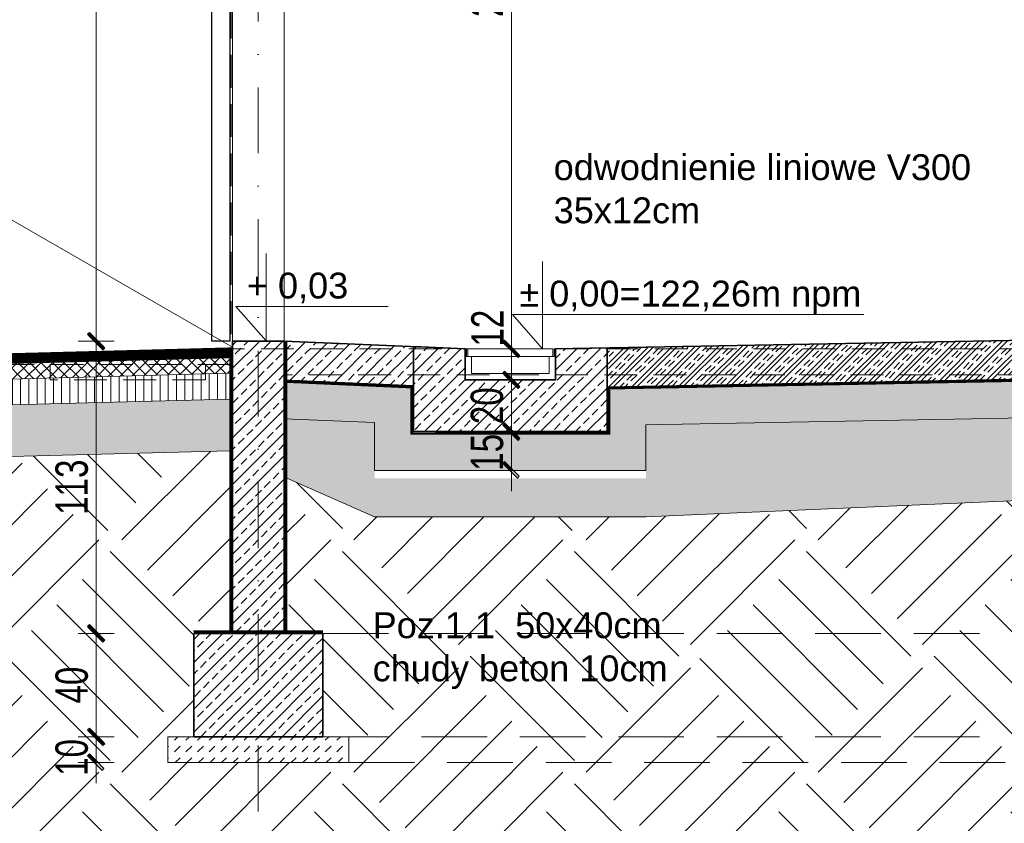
# Model space of a CAD drawing. Header units: millimetres. Extents: x 14041 to 23361, y -6349 to 12956.
# Tile 40 of 106: x 19849 to 20230, y 6043 to 6354. Entities that reach past the tile are written whole.
import ezdxf

# ---------------------------------------------------------------- set-up
doc = ezdxf.new("R2010")
doc.units = ezdxf.units.MM
for name, pattern in [('DASHDOTX2', [50.8, 25.4, -12.7, 0, -12.7]), ('DASHED', [19.049999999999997, 12.7, -6.349999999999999]), ('KRESKOWA', [19.049999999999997, 12.7, -6.349999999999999])]:
    doc.linetypes.add(name, pattern=pattern)
for name, color, linetype, lineweight in [('A- osie', 2, 'DASHDOTX2', 5), ('A- teren', 7, 'Continuous', 35), ('A-izolacje', 7, 'KRESKOWA', 30), ('A-odnośnik', 2, 'Continuous', 9), ('A-odwodnienie liniowe', 5, 'Continuous', 15), ('A-opisy', 7, 'Continuous', 18), ('A-przerywana', 4, 'KRESKOWA', 5), ('A-rzędne projektowane', 7, 'Continuous', 20), ('A-stolarka', 5, 'Continuous', 15), ('A-teren', 7, 'Continuous', 30), ('A-wyburzenia', 92, 'DASHED', 5), ('A-WYMIARY', 7, 'Continuous', 9), ('A-wypełnienie', 252, 'Continuous', 9), ('A-ściany projektowane', 5, 'Continuous', 35)]:
    doc.layers.add(name, color=color, linetype=linetype, lineweight=lineweight)
doc.styles.add('OP.3', font='arial.ttf', dxfattribs={"height": 16})
doc.styles.add('WYMIARY', font='swisscl.ttf')
doc.dimstyles.new('G 50', dxfattribs={"dimtxt": 12.5, "dimasz": 1, "dimexe": 1.25, "dimexo": 0.625, "dimgap": 3, "dimtad": 1, "dimdec": 1, "dimrnd": 0.5, "dimzin": 9, "dimtxsty": 'WYMIARY', "dimblk": 'W', "dimcen": 2, "dimse1": 1, "dimse2": 1, "dimclrd": 256, "dimclrt": 7, "dimadec": 0, "dimazin": 0, "dimtm": 1e-09, "dimtfac": 1, "dimtdec": 1, "dimtmove": 0, "dimatfit": 0, "dimldrblk": 'W', "dimfxl": 0, "dimlwd": 9, "dimarcsym": 0})
pattern_1 = [(45, (215.0080633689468, 0), (-4.490128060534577, 4.490128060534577), []), (45, (219.4981933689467, 0), (-4.490128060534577, 4.490128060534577), [3.175000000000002, -1.587500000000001])]
pattern_2 = [(45, (215.0080633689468, 0), (-4.490128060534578, 4.490128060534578), []), (45, (219.4981933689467, 0), (-4.490128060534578, 4.490128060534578), [3.175000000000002, -1.587500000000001])]

# ---------------------------------------------------------------- blocks, each defined once
blk = doc.blocks.new('W')
at = {"layer": 'A-WYMIARY'}
h = blk.add_hatch(color=256, dxfattribs=at)
h.paths.add_polyline_path([(0, 0.7642135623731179), (0, 0), (0.6499999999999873, 0), (2.978427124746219, 2.328427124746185), (2.271320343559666, 3.035533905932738)])
h.paths.add_polyline_path([(-0.557106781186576, 0.2071067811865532), (-0.7642135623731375, 0), (0, 0), (0, 0.764213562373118)])
h.paths.add_polyline_path([(0, -0.6499999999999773), (0.1499999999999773, -0.5), (0.6499999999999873, 0), (0, 0)])
h.paths.add_polyline_path([(0, 0), (-0.7642135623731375, 0), (-3.385533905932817, -2.621320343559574), (-2.678427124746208, -3.328427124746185), (0, -0.6499999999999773)])
blk.add_hatch(color=256, dxfattribs=at).paths.add_polyline_path([(-0.7642135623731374, 0), (-3.385533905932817, -2.621320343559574), (-2.678427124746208, -3.328427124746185), (0, -0.6499999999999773), (0, 0)])
for p, q in [((0, -7), (0, 7)), ((-8, 0), (8, 0)), ((-0.557106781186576, 0.2071067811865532), (-3.385533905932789, -2.621320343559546)), ((-0.557106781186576, 0.2071067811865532), (2.271320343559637, 3.035533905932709)), ((0.1499999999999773, -0.5), (2.97842712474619, 2.328427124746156)), ((2.271320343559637, 3.035533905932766), (2.97842712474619, 2.328427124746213)), ((-3.385533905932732, -2.62132034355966), (-2.678427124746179, -3.328427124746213)), ((0.1499999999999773, -0.5), (-2.678427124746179, -3.328427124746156))]:
    blk.add_line(p, q, dxfattribs=at)
blk = doc.blocks.new('*D1314')
at = {"layer": 'A-WYMIARY', "lineweight": 9, "ltscale": 2}
blk.add_line((19878.43741330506, 6503.378859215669), (19878.43741330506, 6230.378859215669), dxfattribs=at)
at = {"layer": 'Defpoints', "color": 0}
for p in [(19909.15926914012, 6504.378859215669), (19878.43741330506, 6229.378859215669), (19931.19559989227, 6229.378859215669)]:
    blk.add_point(p, dxfattribs=at)
at = {"layer": 'A-WYMIARY', "linetype": 'ByBlock', "lineweight": 9}
for p, rotation in [((19878.43741330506, 6504.378859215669), 90), ((19878.43741330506, 6229.378859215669), 270)]:
    blk.add_blockref('W', p, dxfattribs=dict(at, rotation=rotation))
at = {"layer": 'A-WYMIARY', "color": 7, "ltscale": 2, "insert": (19869.03587333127, 6366.878859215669), "char_height": 12.5, "attachment_point": 5, "rotation": 90, "style": 'WYMIARY'}
blk.add_mtext('275', dxfattribs=at)
blk = doc.blocks.new('*D1378')
at = {"layer": 'A-WYMIARY', "lineweight": 9, "ltscale": 2}
blk.add_line((20039.11047520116, 6213.378859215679), (20039.11047520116, 6195.378859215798), dxfattribs=at)
at = {"layer": 'Defpoints', "color": 0}
for p in [(20034.84710784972, 6214.378859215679), (20034.8471078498, 6194.378859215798), (20039.11047520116, 6194.378859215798)]:
    blk.add_point(p, dxfattribs=at)
at = {"layer": 'A-WYMIARY', "linetype": 'ByBlock', "lineweight": 9}
for p, rotation in [((20039.11047520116, 6214.378859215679), 90), ((20039.11047520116, 6194.378859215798), 270)]:
    blk.add_blockref('W', p, dxfattribs=dict(at, rotation=rotation))
at = {"layer": 'A-WYMIARY', "color": 7, "ltscale": 2, "insert": (20029.70893522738, 6204.378859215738), "char_height": 12.5, "attachment_point": 5, "rotation": 90, "style": 'WYMIARY'}
blk.add_mtext('20', dxfattribs=at)
blk = doc.blocks.new('*D1379')
at = {"layer": 'A-WYMIARY', "lineweight": 9, "ltscale": 2}
blk.add_line((20039.11047520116, 6215.378859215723), (20039.11047520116, 6225.378859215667), dxfattribs=at)
at = {"layer": 'Defpoints', "color": 0}
for p in [(20021.19559989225, 6226.378859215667), (20039.11047520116, 6226.378859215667), (20021.19559989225, 6214.378859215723)]:
    blk.add_point(p, dxfattribs=at)
at = {"layer": 'A-WYMIARY', "linetype": 'ByBlock', "lineweight": 9}
for p, rotation in [((20039.11047520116, 6226.378859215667), 90), ((20039.11047520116, 6214.378859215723), 270)]:
    blk.add_blockref('W', p, dxfattribs=dict(at, rotation=rotation))
at = {"layer": 'A-WYMIARY', "color": 7, "ltscale": 2, "insert": (20029.83590115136, 6234.378859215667), "char_height": 12.5, "attachment_point": 5, "rotation": 90, "style": 'WYMIARY'}
blk.add_mtext('12', dxfattribs=at)
blk = doc.blocks.new('*D1380')
at = {"layer": 'A-WYMIARY', "lineweight": 9, "ltscale": 2}
blk.add_line((20039.11047520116, 6193.378859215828), (20039.11047520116, 6180.378859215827), dxfattribs=at)
at = {"layer": 'Defpoints', "color": 0}
for p in [(20042.30911382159, 6194.378859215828), (20039.11047520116, 6179.378859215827), (20042.30911382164, 6179.378859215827)]:
    blk.add_point(p, dxfattribs=at)
at = {"layer": 'A-WYMIARY', "linetype": 'ByBlock', "lineweight": 9}
for p, rotation in [((20039.11047520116, 6194.378859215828), 90), ((20039.11047520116, 6179.378859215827), 270)]:
    blk.add_blockref('W', p, dxfattribs=dict(at, rotation=rotation))
at = {"layer": 'A-WYMIARY', "color": 7, "ltscale": 2, "insert": (20029.73350927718, 6186.378859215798), "char_height": 12.5, "attachment_point": 5, "rotation": 90, "style": 'WYMIARY'}
blk.add_mtext('15', dxfattribs=at)
blk = doc.blocks.new('*D1413')
at = {"layer": 'A-WYMIARY', "lineweight": 9, "ltscale": 2}
blk.add_line((19942.19559989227, 6017.463705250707), (20440.19559989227, 6017.463705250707), dxfattribs=at)
at = {"layer": 'Defpoints', "color": 0}
for p in [(19941.19559989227, 6163.442320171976), (20441.19559989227, 6113.442320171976), (20441.19559989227, 6017.463705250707)]:
    blk.add_point(p, dxfattribs=at)
at = {"layer": 'A-WYMIARY', "linetype": 'ByBlock', "lineweight": 9, "rotation": 180}
blk.add_blockref('W', (19941.19559989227, 6017.463705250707), dxfattribs=at)
at = {"layer": 'A-WYMIARY', "linetype": 'ByBlock', "lineweight": 9}
blk.add_blockref('W', (20441.19559989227, 6017.463705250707), dxfattribs=at)
at = {"layer": 'A-WYMIARY', "color": 7, "ltscale": 2, "insert": (20191.19559989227, 6026.865245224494), "char_height": 12.5, "attachment_point": 5, "style": 'WYMIARY'}
blk.add_mtext('500', dxfattribs=at)
blk = doc.blocks.new('*D1414')
at = {"layer": 'A-WYMIARY', "lineweight": 9, "ltscale": 2}
blk.add_line((19917.19559989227, 6017.463705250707), (19940.19559989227, 6017.463705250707), dxfattribs=at)
at = {"layer": 'Defpoints', "color": 0}
for p in [(19916.19559989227, 6156.203259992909), (19941.19559989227, 6156.203259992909), (19941.19559989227, 6017.463705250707)]:
    blk.add_point(p, dxfattribs=at)
at = {"layer": 'A-WYMIARY', "linetype": 'ByBlock', "lineweight": 9, "rotation": 180}
blk.add_blockref('W', (19916.19559989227, 6017.463705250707), dxfattribs=at)
at = {"layer": 'A-WYMIARY', "linetype": 'ByBlock', "lineweight": 9}
blk.add_blockref('W', (19941.19559989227, 6017.463705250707), dxfattribs=at)
at = {"layer": 'A-WYMIARY', "color": 7, "ltscale": 2, "insert": (19928.69559989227, 6026.865245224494), "char_height": 12.5, "attachment_point": 5, "style": 'WYMIARY'}
blk.add_mtext('25', dxfattribs=at)
blk = doc.blocks.new('*D1416')
at = {"layer": 'A-WYMIARY', "lineweight": 9, "ltscale": 2}
blk.add_line((19917.19559989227, 5985.252982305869), (19965.19559989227, 5985.252982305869), dxfattribs=at)
at = {"layer": 'Defpoints', "color": 0}
for p in [(19916.19559989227, 6156.203259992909), (19966.19559989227, 6156.203259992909), (19966.19559989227, 5985.252982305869)]:
    blk.add_point(p, dxfattribs=at)
at = {"layer": 'A-WYMIARY', "linetype": 'ByBlock', "lineweight": 9, "rotation": 180}
blk.add_blockref('W', (19916.19559989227, 5985.252982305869), dxfattribs=at)
at = {"layer": 'A-WYMIARY', "linetype": 'ByBlock', "lineweight": 9}
blk.add_blockref('W', (19966.19559989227, 5985.252982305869), dxfattribs=at)
at = {"layer": 'A-WYMIARY', "color": 7, "ltscale": 2, "insert": (19941.19559989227, 5994.654522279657), "char_height": 12.5, "attachment_point": 5, "style": 'WYMIARY'}
blk.add_mtext('50', dxfattribs=at)
blk = doc.blocks.new('*D1417')
at = {"layer": 'A-WYMIARY', "lineweight": 9, "ltscale": 2}
blk.add_line((19967.19559989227, 5985.252982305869), (20415.19559989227, 5985.252982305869), dxfattribs=at)
at = {"layer": 'Defpoints', "color": 0}
for p in [(19966.19559989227, 6196.203259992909), (20416.19559989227, 6196.203259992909), (20416.19559989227, 5985.252982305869)]:
    blk.add_point(p, dxfattribs=at)
at = {"layer": 'A-WYMIARY', "linetype": 'ByBlock', "lineweight": 9, "rotation": 180}
blk.add_blockref('W', (19966.19559989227, 5985.252982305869), dxfattribs=at)
at = {"layer": 'A-WYMIARY', "linetype": 'ByBlock', "lineweight": 9}
blk.add_blockref('W', (20416.19559989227, 5985.252982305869), dxfattribs=at)
at = {"layer": 'A-WYMIARY', "color": 7, "ltscale": 2, "insert": (20191.19559989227, 5994.654522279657), "char_height": 12.5, "attachment_point": 5, "style": 'WYMIARY'}
blk.add_mtext('450', dxfattribs=at)
blk = doc.blocks.new('*D1426')
at = {"layer": 'A-WYMIARY', "lineweight": 9, "ltscale": 2}
blk.add_line((19878.43741330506, 6228.378859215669), (19878.43741330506, 6117.378859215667), dxfattribs=at)
at = {"layer": 'Defpoints', "color": 0}
for p in [(19943.81692023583, 6229.378859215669), (19878.43741330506, 6116.378859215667), (19943.81692023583, 6116.378859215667)]:
    blk.add_point(p, dxfattribs=at)
at = {"layer": 'A-WYMIARY', "linetype": 'ByBlock', "lineweight": 9}
for p, rotation in [((19878.43741330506, 6229.378859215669), 90), ((19878.43741330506, 6116.378859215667), 270)]:
    blk.add_blockref('W', p, dxfattribs=dict(at, rotation=rotation))
at = {"layer": 'A-WYMIARY', "color": 7, "ltscale": 2, "insert": (19869.03587333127, 6172.878859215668), "char_height": 12.5, "attachment_point": 5, "rotation": 90, "style": 'WYMIARY'}
blk.add_mtext('113', dxfattribs=at)
blk = doc.blocks.new('*D1427')
at = {"layer": 'A-WYMIARY', "lineweight": 9, "ltscale": 2}
blk.add_line((19878.43741330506, 6115.378859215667), (19878.43741330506, 6077.378859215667), dxfattribs=at)
at = {"layer": 'Defpoints', "color": 0}
for p in [(19916.19559989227, 6116.378859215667), (19878.43741330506, 6076.378859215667), (19911.19559989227, 6076.378859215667)]:
    blk.add_point(p, dxfattribs=at)
at = {"layer": 'A-WYMIARY', "linetype": 'ByBlock', "lineweight": 9}
for p, rotation in [((19878.43741330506, 6116.378859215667), 90), ((19878.43741330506, 6076.378859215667), 270)]:
    blk.add_blockref('W', p, dxfattribs=dict(at, rotation=rotation))
at = {"layer": 'A-WYMIARY', "color": 7, "ltscale": 2, "insert": (19869.03587333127, 6096.378859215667), "char_height": 12.5, "attachment_point": 5, "rotation": 90, "style": 'WYMIARY'}
blk.add_mtext('40', dxfattribs=at)
blk = doc.blocks.new('*D1428')
at = {"layer": 'A-WYMIARY', "lineweight": 9, "ltscale": 2}
blk.add_line((19878.43741330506, 6075.378859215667), (19878.43741330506, 6067.378859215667), dxfattribs=at)
at = {"layer": 'Defpoints', "color": 0}
for p in [(19911.19559989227, 6076.378859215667), (19878.43741330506, 6066.378859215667), (19906.19559989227, 6066.378859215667)]:
    blk.add_point(p, dxfattribs=at)
at = {"layer": 'A-WYMIARY', "linetype": 'ByBlock', "lineweight": 9}
for p, rotation in [((19878.43741330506, 6076.378859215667), 90), ((19878.43741330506, 6066.378859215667), 270)]:
    blk.add_blockref('W', p, dxfattribs=dict(at, rotation=rotation))
at = {"layer": 'A-WYMIARY', "color": 7, "ltscale": 2, "insert": (19869.03587333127, 6068.378859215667), "char_height": 12.5, "attachment_point": 5, "rotation": 90, "style": 'WYMIARY'}
blk.add_mtext('10', dxfattribs=at)
blk = doc.blocks.new('*D1599')
at = {"layer": 'A-WYMIARY', "lineweight": 9, "ltscale": 2}
blk.add_line((20039.11047520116, 6227.378859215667), (20039.11047520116, 6503.378859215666), dxfattribs=at)
at = {"layer": 'Defpoints', "color": 0}
for p in [(20039.11047520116, 6504.378859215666), (20086.38666255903, 6504.378859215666), (20046.11047520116, 6226.378859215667)]:
    blk.add_point(p, dxfattribs=at)
at = {"layer": 'A-WYMIARY', "linetype": 'ByBlock', "lineweight": 9}
for p, rotation in [((20039.11047520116, 6504.378859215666), 90), ((20039.11047520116, 6226.378859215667), 270)]:
    blk.add_blockref('W', p, dxfattribs=dict(at, rotation=rotation))
at = {"layer": 'A-WYMIARY', "color": 7, "ltscale": 2, "insert": (20029.70893522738, 6365.378859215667), "char_height": 12.5, "attachment_point": 5, "rotation": 90, "style": 'WYMIARY'}
blk.add_mtext('278', dxfattribs=at)

msp = doc.modelspace()

# ---------------------------------------------------------------- hatches: boundary and pattern name
at = {"layer": 'A- teren', "lineweight": 9, "ltscale": 2, "transparency": 33554687}
h = msp.add_hatch(dxfattribs=at)
h.set_pattern_fill('ANSI37', color=8)
h.set_pattern_definition([(45, (215.0080633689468, 0), (-2.245064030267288, 2.245064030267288), []), (135, (215.0080633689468, 0), (-2.245064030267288, -2.245064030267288), [])])
h.paths.add_polyline_path([(19930.19559989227, 6216.955319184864), (19930.19559989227, 6222.957398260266), (19832.25526145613, 6220.378859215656), (19680.81461835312, 6216.391782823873), (19680.81461835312, 6210.389703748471)])
at = {"layer": 'A- teren', "lineweight": 13, "ltscale": 2, "transparency": 33554687}
h = msp.add_hatch(dxfattribs=at)
h.set_pattern_fill('ANSI31', color=8, scale=1.000000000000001, angle=45)
h.set_pattern_definition([(90, (215.0080633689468, 0), (-3.175, 1.944126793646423e-16), [])])
h.paths.add_polyline_path([(19680.81461835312, 6210.389703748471), (19680.81461835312, 6200.386238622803), (19930.19559989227, 6206.951854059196), (19930.19559989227, 6216.955319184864), (19920.69559989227, 6216.705206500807), (19860.69559989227, 6215.125547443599)])
at = {"layer": 'A- teren', "ltscale": 2, "transparency": 33554687}
h = msp.add_hatch(dxfattribs=at)
h.set_pattern_fill('DOTS', color=8, scale=1.000000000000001, angle=181.9999999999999)
h.set_pattern_definition([(181.9999999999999, (215.0080633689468, 0), (-0.737863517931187, -1.614234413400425), [0, -1.587500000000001])])
h.paths.add_polyline_path([(19680.81461835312, 6200.386238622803), (19680.81461835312, 6180.379308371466), (19930.19559989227, 6186.944923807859), (19930.19559989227, 6206.951854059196)])
at = {"layer": 'A-WYMIARY', "ltscale": 2, "transparency": 33554687}
h = msp.add_hatch(dxfattribs=at)
h.set_pattern_fill('AR-SAND', color=256, scale=0.2000000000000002, angle=45)
h.set_pattern_definition([(82.50000000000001, (215.0080633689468, 0), (-7.147626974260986, 6.695069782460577), [0, -7.721599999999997, 0, -8.635999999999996, 0, -8.254999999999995]), (52.5, (215.0080633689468, 0), (-3.780218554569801, 16.49465702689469), [0, -4.1656, 0, -6.959600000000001, 0, -2.667]), (12.5, (210.5897773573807, -4.418286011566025), (11.16599651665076, 11.20664623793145), [0, -2.539999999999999, 0, -9.143999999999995, 0, -11.938]), (2.499999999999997, (210.5897773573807, -4.418286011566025), (7.645622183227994, 13.95101563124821), [0, -1.27, 0, -5.994400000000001, 0, -6.858000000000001])])
h.paths.add_polyline_path([(19952.19559989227, 6176.378859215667), (19986.19559989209, 6161.378859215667), (20091.19559989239, 6161.378859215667), (20430.19559989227, 6176.378859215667), (20430.21426330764, 6203.361284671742), (20091.19559989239, 6197.032192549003), (20091.19559989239, 6176.37885921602), (19986.19559989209, 6176.378859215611), (19986.19559989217, 6197.878859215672), (19952.15278205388, 6199.337837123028)])
at = {"layer": 'A-wypełnienie', "transparency": 33554687}
h = msp.add_hatch(dxfattribs=at)
h.set_pattern_fill('EARTH2', color=256, scale=5.000000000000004, angle=45)
h.set_pattern_definition([(225, (-1983.132516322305, 86.21045876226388), (-3.552713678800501e-14, -179.6051224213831), [57.15000000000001, -69.85000000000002]), (225, (-1942.721363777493, 45.79930621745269), (-3.552713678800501e-14, -179.6051224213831), [57.15000000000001, -69.85000000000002]), (225, (-1952.599645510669, 55.67758795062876), (-3.552713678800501e-14, -179.6051224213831), [58.42000000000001, -68.58000000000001]), (225, (-1962.477927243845, 65.55586968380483), (-3.552713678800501e-14, -179.6051224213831), [58.42000000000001, -68.58000000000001]), (225, (-1972.356208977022, 75.4341514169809), (-3.552713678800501e-14, -179.6051224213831), [58.42000000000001, -68.58000000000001]), (225, (-1972.356208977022, 165.2367126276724), (-3.552713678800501e-14, -179.6051224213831), [57.15000000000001, -69.85000000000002]), (225, (-1962.477927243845, 155.3584308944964), (-3.552713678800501e-14, -179.6051224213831), [57.15000000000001, -69.85000000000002]), (225, (-1952.59964551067, 145.4801491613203), (-3.552713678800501e-14, -179.6051224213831), [57.15000000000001, -69.85000000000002]), (225, (-1942.721363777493, 135.6018674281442), (-3.552713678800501e-14, -179.6051224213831), [57.15000000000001, -69.85000000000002]), (225, (-1983.132516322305, 176.0130199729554), (-3.552713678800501e-14, -179.6051224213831), [57.15000000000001, -69.85000000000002]), (315, (-2069.342975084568, 89.80256121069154), (179.6051224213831, -5.329070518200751e-14), [57.15, -69.85000000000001]), (315, (-2028.03379692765, 131.1117393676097), (179.6051224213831, -5.329070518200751e-14), [57.15, -69.85000000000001]), (315, (-2038.810104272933, 120.3354320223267), (179.6051224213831, -5.329070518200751e-14), [57.15, -69.85000000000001]), (315, (-2048.688386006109, 110.4571502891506), (179.6051224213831, -5.329070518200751e-14), [57.15, -69.85000000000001]), (315, (-2058.566667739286, 100.5788685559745), (179.6051224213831, -5.329070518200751e-14), [57.15, -69.85000000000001]), (315, (-1968.764106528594, 100.5788685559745), (179.6051224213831, -5.329070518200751e-14), [58.41999999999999, -68.58]), (315, (-1958.885824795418, 110.4571502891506), (179.6051224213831, -5.329070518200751e-14), [58.41999999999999, -68.58]), (315, (-1949.007543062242, 120.3354320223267), (179.6051224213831, -5.329070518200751e-14), [58.41999999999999, -68.58]), (315, (-1938.231235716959, 131.1117393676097), (179.6051224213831, -5.329070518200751e-14), [57.15, -69.85000000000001]), (315, (-1978.64238826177, 90.70058682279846), (179.6051224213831, -5.329070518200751e-14), [57.15, -69.85000000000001])])
h.paths.add_polyline_path([(19930.19559989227, 6116.378859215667), (19930.19559989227, 6186.944923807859), (19680.2710963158, 6180.364998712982), (19680.2710963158, 6145.141730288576), (19680.2710963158, 5972.035972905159), (20608.70894181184, 5972.035972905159), (20608.70894181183, 6469.393080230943), (20516.19559989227, 6475.378859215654), (20453.24070911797, 6475.378859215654), (20452.19559989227, 6116.378859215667), (20466.19559989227, 6116.378859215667), (20466.19559989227, 6066.378859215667), (20416.19559989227, 6066.378859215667), (20416.19559989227, 6116.378859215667), (20431.19559989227, 6116.378859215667), (20430.69559989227, 6176.356800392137), (20091.19559989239, 6161.378859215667), (19986.19559989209, 6161.378859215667), (19951.69559989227, 6176.599447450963), (19951.19559989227, 6116.378859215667), (19966.19559989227, 6116.378859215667), (19966.19559989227, 6076.378859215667), (19976.19559989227, 6076.378859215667), (19976.19559989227, 6066.378859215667), (19906.19559989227, 6066.378859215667), (19906.19559989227, 6076.378859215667), (19916.19559989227, 6076.378859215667), (19916.19559989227, 6116.378859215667)])
at = {"layer": 'A-wypełnienie', "ltscale": 2, "transparency": 33554687}
h = msp.add_hatch(dxfattribs=at)
h.set_pattern_fill('ANSI33', color=253)
h.set_pattern_definition([(45, (340.0080633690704, -2.626666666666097), (-4.490128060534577, 4.490128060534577), []), (45, (344.4981933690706, -2.626666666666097), (-4.490128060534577, 4.490128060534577), [3.175000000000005, -1.587500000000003])])
h.paths.add_polyline_path([(20076.19559989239, 6211.752192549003), (20431.19559989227, 6218.378859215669), (20431.19559989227, 6233.378859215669), (20077.19559989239, 6226.709335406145)])
h = msp.add_hatch(dxfattribs=at)
h.set_pattern_fill('ANSI33', color=253)
h.set_pattern_definition(pattern_1)
h.paths.add_polyline_path([(20076.19559989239, 6226.752192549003), (20076.19559989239, 6211.752192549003), (20430.19559989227, 6218.360192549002), (20430.19559989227, 6233.360192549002)], is_closed=False)
h = msp.add_hatch(dxfattribs=at)
h.set_pattern_fill('ANSI33', color=253)
h.set_pattern_definition(pattern_2)
h.paths.add_polyline_path([(19931.19559989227, 6226.458485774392), (19931.19559989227, 6225.473628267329), (19931.19559989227, 6224.488770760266), (19931.19559989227, 6223.488424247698), (19931.19559989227, 6116.378859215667), (19941.19559989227, 6116.378859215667), (19941.19559989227, 6229.378859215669), (19931.19559989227, 6229.378859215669), (19931.19559989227, 6226.985111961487)])
h.paths.add_polyline_path([(19951.19559989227, 6214.378859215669), (19951.19559989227, 6229.378859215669), (19941.19559989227, 6229.378859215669), (19941.19559989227, 6116.378859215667), (19951.19559989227, 6116.378859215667), (19951.19559989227, 6199.378859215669)])
h.paths.add_polyline_path([(19966.19559989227, 6116.378859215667), (19941.19559989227, 6116.378859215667), (19941.19559989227, 6076.378859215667), (19966.19559989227, 6076.378859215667)])
h.paths.add_polyline_path([(19941.19559989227, 6076.378859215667), (19941.19559989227, 6116.378859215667), (19916.19559989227, 6116.378859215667), (19916.19559989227, 6076.378859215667)])
h = msp.add_hatch(dxfattribs=at)
h.set_pattern_fill('ANSI33', color=253)
h.set_pattern_definition(pattern_1)
h.paths.add_polyline_path([(19952.19559989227, 6214.336002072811), (20001.19559989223, 6212.236002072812), (20001.19559989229, 6227.23600207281), (19952.19559989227, 6229.336002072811)])
h = msp.add_hatch(dxfattribs=at)
h.set_pattern_fill('ANSI33', color=253)
h.set_pattern_definition(pattern_2)
h.paths.add_polyline_path([(20021.19559989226, 6223.378859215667), (20021.19559989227, 6226.378859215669), (20001.19559989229, 6227.23600207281), (20001.19559989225, 6216.37885921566), (20021.19559989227, 6216.37885921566)])
h.paths.add_polyline_path([(20076.19559989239, 6211.752192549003), (20076.19559989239, 6216.378859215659), (20056.19559989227, 6216.37885921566), (20056.19559989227, 6214.378859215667), (20021.19559989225, 6214.378859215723), (20021.19559989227, 6216.37885921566), (20001.19559989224, 6216.37885921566), (20001.19559989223, 6212.236002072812), (20001.19559989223, 6211.735543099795), (20001.19559989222, 6211.235084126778), (20001.19559989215, 6194.378859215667), (20076.19559989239, 6194.37885921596), (20076.19559989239, 6210.752018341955), (20076.19559989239, 6211.252105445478)])
h.paths.add_polyline_path([(20056.19559989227, 6216.378859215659), (20076.19559989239, 6216.37885921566), (20076.19559989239, 6226.752192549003), (20056.19559989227, 6226.378859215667)])
h = msp.add_hatch(dxfattribs=at)
h.set_pattern_fill('DASH', color=253, scale=1.000000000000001, angle=45)
h.set_pattern_definition([(45, (215.0080633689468, -76.4537274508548), (0, 4.490128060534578), [3.175000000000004, -3.175000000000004])])
h.paths.add_polyline_path([(20430.69559989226, 6203.369525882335), (20430.17729130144, 6217.359676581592), (20076.16412966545, 6210.751430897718), (20076.19559989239, 6193.37885921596), (20000.69559989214, 6193.878859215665), (20001.19559989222, 6211.235084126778), (19952.19559989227, 6213.335084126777), (19952.19559989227, 6199.336002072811), (19986.19559989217, 6197.878859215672), (19986.19559989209, 6179.378859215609), (20091.19559989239, 6179.378859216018), (20091.19559989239, 6197.032192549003), (20430.19559989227, 6203.360192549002)], is_closed=False)
h = msp.add_hatch(dxfattribs=at)
h.set_pattern_fill('DASH', color=253, scale=1.000000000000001, angle=45)
h.set_pattern_definition([(45, (215.0080633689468, -76.45372745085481), (0, 4.490128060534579), [3.175000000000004, -3.175000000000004])])
h.paths.add_polyline_path([(19916.19559989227, 6076.378859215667), (19906.19559989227, 6076.378859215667), (19906.19559989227, 6066.378859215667), (19941.19559989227, 6066.378859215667), (19941.19559989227, 6076.378859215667)])
h.paths.add_polyline_path([(19941.19559989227, 6066.378859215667), (19966.19559989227, 6066.378859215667), (19976.19559989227, 6066.378859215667), (19976.19559989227, 6076.378859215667), (19966.19559989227, 6076.378859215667), (19941.19559989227, 6076.378859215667)])

# ---------------------------------------------------------------- linework, layer by layer
at = {"layer": 'A- osie'}
msp.add_line((19941.19559989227, 6785.547593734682), (19941.19559989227, 5964.042312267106), dxfattribs=at)
at = {"layer": 'A-izolacje', "linetype": 'Continuous', "lineweight": 15}
for p, q in [((19952.19559989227, 6116.378859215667), (19952.19559989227, 6229.336002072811)), ((19930.19559989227, 6116.378859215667), (19930.19559989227, 6226.958784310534)), ((19966.19559989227, 6117.356105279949), (19916.15859606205, 6117.356105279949))]:
    msp.add_line(p, q, dxfattribs=at)
at = {"layer": 'A-izolacje', "ltscale": 0.5, "const_width": 1}
for points in [[(19951.69559989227, 6116.378859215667), (19951.69559989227, 6229.357430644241)], [(19930.69559989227, 6116.378859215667), (19930.69559989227, 6226.97194813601)], [(20076.19559989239, 6211.252105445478), (20430.20493159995, 6217.860279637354)], [(19952.17419097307, 6213.836460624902), (20001.19559989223, 6211.735543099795)], [(20000.69559989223, 6212.25743064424), (20000.69559989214, 6193.878859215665), (20076.69559989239, 6193.878859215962), (20076.69559989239, 6211.761525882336)], [(19966.19559989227, 6116.878859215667), (19916.15859606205, 6116.878859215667)]]:
    msp.add_lwpolyline(points, dxfattribs=at)
at = {"layer": 'A-izolacje', "linetype": 'Continuous', "lineweight": 15}
for points in [[(20076.19559989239, 6210.752018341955), (20430.21426330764, 6217.360366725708)], [(19952.15278205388, 6213.336919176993), (20001.19559989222, 6211.235084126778)], [(20000.19559989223, 6212.278859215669), (20000.19559989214, 6193.378859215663), (20077.19559989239, 6193.378859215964), (20077.19559989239, 6211.77085921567)]]:
    msp.add_lwpolyline(points, dxfattribs=at)
at = {"layer": 'A-odnośnik', "ltscale": 2}
msp.add_line((19931.19559989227, 6226.985111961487), (19812.5693034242, 6295.372285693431), dxfattribs=at)
at = {"layer": 'A-odwodnienie liniowe'}
for p, q in [((20021.19559989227, 6226.378859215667), (20051.19559989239, 6226.378859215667)), ((20021.19559989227, 6223.378859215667), (20051.19559989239, 6223.378859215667))]:
    msp.add_line(p, q, dxfattribs=at)
at = {"layer": 'A-odwodnienie liniowe', "ltscale": 2}
for p, q in [((20021.69559989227, 6226.378859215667), (20021.69559989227, 6223.378859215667)), ((20055.69559989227, 6226.378859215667), (20055.69559989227, 6223.378859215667))]:
    msp.add_line(p, q, dxfattribs=at)
at = {"layer": 'A-odwodnienie liniowe', "lineweight": 20, "ltscale": 2}
msp.add_lwpolyline([(20021.19559989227, 6226.378859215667), (20021.19559989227, 6214.378859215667), (20056.19559989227, 6214.378859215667), (20056.19559989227, 6226.378859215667), (20055.69559989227, 6226.378859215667), (20055.69559989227, 6223.378859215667), (20053.69559989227, 6223.378859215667), (20053.69559989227, 6216.878859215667), (20023.69559989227, 6216.878859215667), (20023.69559989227, 6223.378859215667), (20021.69559989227, 6223.378859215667), (20021.69559989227, 6226.378859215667), (20021.19559989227, 6226.378859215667)], dxfattribs=at)
at = {"layer": 'A-odwodnienie liniowe', "ltscale": 2}
for points in [[(20022.19559989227, 6226.378859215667), (20055.19559989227, 6226.378859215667), (20055.19559989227, 6223.378859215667), (20022.19559989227, 6223.378859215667)], [(20023.69559989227, 6223.378859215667), (20023.69559989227, 6223.378859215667), (20023.69559989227, 6216.878859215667), (20053.69559989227, 6216.878859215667), (20053.69559989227, 6223.378859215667)]]:
    msp.add_lwpolyline(points, close=True, dxfattribs=at)
at = {"layer": 'A-przerywana', "lineweight": 15, "ltscale": 2}
for p, q in [((19966.19559989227, 6116.378859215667), (20416.19559989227, 6116.378859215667)), ((19966.19559989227, 6076.378859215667), (20416.19559989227, 6076.378859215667)), ((19976.19559989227, 6066.378859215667), (20406.19559989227, 6066.378859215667))]:
    msp.add_line(p, q, dxfattribs=at)
at = {"layer": 'A-rzędne projektowane'}
for points in [[(19944.1916393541, 6263.285408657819), (19944.1916393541, 6229.476392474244), (19932.52983643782, 6242.750494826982), (19991.44055803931, 6242.750494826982)], [(20051.19559989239, 6260.187875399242), (20051.19559989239, 6226.378859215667), (20039.53379697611, 6239.652961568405), (20175.50128405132, 6239.652961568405)]]:
    msp.add_lwpolyline(points, dxfattribs=at)
at = {"layer": 'A-stolarka', "lineweight": 30}
msp.add_lwpolyline([(19930.18068800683, 6509.362549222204), (19930.18068800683, 6229.362549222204), (19923.18068800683, 6229.362549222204), (19923.18068800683, 6509.362549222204)], close=True, dxfattribs=at)
at = {"layer": 'A-teren', "lineweight": 15}
for p, q in [((19930.19559989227, 6222.957398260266), (19680.37637044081, 6216.380244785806)), ((19930.19559989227, 6216.955319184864), (19680.53428162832, 6210.382323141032)), ((19930.19559989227, 6206.951854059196), (19680.79746694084, 6200.385787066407)), ((19930.19559989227, 6186.944923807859), (19680.81461835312, 6180.379308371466))]:
    msp.add_line(p, q, dxfattribs=at)
at = {"layer": 'A-teren', "const_width": 1}
for points in [[(19931.19559989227, 6226.458485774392), (19680.2710963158, 6219.852233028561)], [(19931.22191842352, 6225.474321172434), (19680.29741484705, 6218.868068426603)], [(19931.24823695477, 6224.490156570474), (19680.3237333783, 6217.883903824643)], [(19931.27455548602, 6223.490502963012), (19680.35005190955, 6216.884250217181)]]:
    msp.add_lwpolyline(points, dxfattribs=at)
at = {"layer": 'A-wyburzenia'}
for p, q in [((19930.69559989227, 6146.378859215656), (19930.69559989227, 6226.378859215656)), ((19951.69559989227, 6146.378859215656), (19951.69559989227, 6226.378859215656)), ((19930.69559989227, 6220.378859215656), (19687.57216361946, 6220.378859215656)), ((20430.69559989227, 6216.378859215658), (19951.69559989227, 6216.37885921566))]:
    msp.add_line(p, q, dxfattribs=at)
for points in [[(19930.69559989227, 6454.378859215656), (19930.69559989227, 6226.378859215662)], [(20431.19559989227, 6226.378859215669), (19930.69559989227, 6226.378859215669)]]:
    msp.add_lwpolyline(points, dxfattribs=at)
msp.add_lwpolyline([(19860.69559989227, 6220.378859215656), (19920.69559989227, 6220.378859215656), (19920.69559989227, 6214.378859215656), (19860.69559989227, 6214.378859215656)], close=True, dxfattribs=at)
at = {"layer": 'A-ściany projektowane', "lineweight": 15}
for p, q in [((19931.19559989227, 6229.378859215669), (19931.19559989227, 6504.378859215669)), ((19951.19559989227, 6229.378859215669), (19951.19559989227, 6504.378859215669)), ((20021.19559989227, 6226.378859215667), (20021.19559989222, 6214.378859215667)), ((20056.19559989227, 6226.378859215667), (20056.1955998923, 6214.378859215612)), ((20431.19559989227, 6218.378859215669), (20076.19559989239, 6211.752192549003)), ((19951.19559989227, 6214.378859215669), (20001.19559989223, 6212.236002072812)), ((20431.19559989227, 6203.378859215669), (20091.19559989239, 6197.032192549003)), ((19951.19559989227, 6199.378859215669), (19986.19559989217, 6197.878859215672)), ((19986.19559989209, 6161.378859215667), (19952.19559989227, 6176.378859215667)), ((20091.19559989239, 6161.378859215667), (20431.19559989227, 6176.378859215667)), ((19986.19559989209, 6161.378859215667), (20091.19559989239, 6161.378859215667))]:
    msp.add_line(p, q, dxfattribs=at)
at = {"layer": 'A-ściany projektowane'}
for p, q in [((20431.19559989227, 6233.378859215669), (20056.19559989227, 6226.378859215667)), ((19931.19559989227, 6229.378859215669), (19931.19559989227, 6116.378859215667)), ((19951.19559989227, 6229.378859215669), (20021.19559989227, 6226.378859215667)), ((19916.19559989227, 6116.378859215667), (19966.19559989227, 6116.378859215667)), ((19916.19559989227, 6116.378859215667), (19916.19559989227, 6076.378859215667)), ((19966.19559989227, 6116.378859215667), (19966.19559989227, 6076.378859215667)), ((19916.19559989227, 6076.378859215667), (19966.19559989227, 6076.378859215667))]:
    msp.add_line(p, q, dxfattribs=at)
for points in [[(19951.19559989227, 6229.378859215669), (19931.19559989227, 6229.378859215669)], [(19951.19559989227, 6116.378859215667), (19951.19559989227, 6229.378859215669)]]:
    msp.add_lwpolyline(points, dxfattribs=at)
msp.add_lwpolyline([(20021.19559989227, 6226.378859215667), (20001.19559989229, 6227.23600207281), (20001.19559989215, 6194.378859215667), (20076.19559989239, 6194.37885921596), (20076.19559989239, 6226.752192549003), (20056.19559989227, 6226.378859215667), (20056.1955998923, 6214.378859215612), (20021.19559989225, 6214.378859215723)], close=True, dxfattribs=at)
at = {"layer": 'A-ściany projektowane', "lineweight": 15}
for points in [[(19986.19559989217, 6197.878859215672), (19986.19559989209, 6179.378859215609), (20091.19559989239, 6179.378859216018), (20091.19559989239, 6197.032192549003)], [(19916.19559989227, 6076.378859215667), (19906.19559989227, 6076.378859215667), (19906.19559989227, 6066.378859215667), (19966.19559989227, 6066.378859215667), (19976.19559989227, 6066.378859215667), (19976.19559989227, 6076.378859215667), (19916.19559989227, 6076.378859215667)]]:
    msp.add_lwpolyline(points, dxfattribs=at)

# ---------------------------------------------------------------- texts
at = {"layer": 'A-opisy', "ltscale": 2, "insert": (19985.41983732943, 6124.51127446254), "char_height": 12, "width": 205.0692624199, "attachment_point": 1, "style": 'OP.3'}
msp.add_mtext('{\\fArial|b0|i0|c238|p34;\\H0.833333x;Poz.1.1  50x40cm\\Pchudy beton 10cm}', dxfattribs=at)
at = {"layer": 'A-rzędne projektowane', "char_height": 10, "attachment_point": 1, "style": 'OP.3'}
for s, width, insert in [('odwodnienie liniowe V300\\P35x12cm', 254.2872314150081, (20055.46457753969, 6301.627703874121)), ('+ 0,03', 115.2504577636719, (19936.75583239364, 6255.859757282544)), ('%%P 0,00=122,26m npm', 278.6824492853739, (20042.21397986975, 6252.762224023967))]:
    msp.add_mtext_dynamic_manual_height_columns(s, width=width, gutter_width=12.5, heights=[0], dxfattribs=dict(at, insert=insert))

# ---------------------------------------------------------------- dimensions: what is measured, and where the dimension line sits
at = {"layer": 'A-WYMIARY', "ltscale": 2}
for base, p1, p2, override, picture, middle in [((19878.43741330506, 6229.378859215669), (19909.15926914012, 6504.378859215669), (19931.19559989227, 6229.378859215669), {"dimtmove": 1}, '*D1314', (19869.03587333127, 6366.878859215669)), ((20039.11047520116, 6504.378859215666), (20046.11047520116, 6226.378859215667), (20086.38666255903, 6504.378859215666), {"dimtxsty": 'WYMIARY', "dimtmove": 1, "dimldrblk": 'W'}, '*D1599', (20029.70893522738, 6365.378859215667)), ((20039.11047520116, 6194.378859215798), (20034.84710784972, 6214.378859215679), (20034.8471078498, 6194.378859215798), {"dimtxsty": 'WYMIARY', "dimtmove": 1, "dimldrblk": 'W'}, '*D1378', (20029.70893522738, 6204.378859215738)), ((19878.43741330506, 6076.378859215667), (19916.19559989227, 6116.378859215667), (19911.19559989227, 6076.378859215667), {"dimtmove": 1}, '*D1427', (19869.03587333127, 6096.378859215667))]:
    dim = msp.add_linear_dim(base=base, p1=p1, p2=p2, angle=90, dimstyle='G 50', override=override, dxfattribs=at)
    dim.commit()
    dim.dimension.update_dxf_attribs({"geometry": picture, "text_midpoint": middle})
for base, p1, p2, override, picture, middle in [((20039.11047520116, 6226.378859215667), (20021.19559989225, 6214.378859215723), (20021.19559989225, 6226.378859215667), {"dimtxsty": 'WYMIARY', "dimtmove": 1, "dimldrblk": 'W'}, '*D1379', (20039.11047520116, 6234.378859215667)), ((20039.11047520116, 6179.378859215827), (20042.30911382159, 6194.378859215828), (20042.30911382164, 6179.378859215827), {"dimtxsty": 'WYMIARY', "dimtmove": 1, "dimldrblk": 'W'}, '*D1380', (20039.11047520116, 6186.378859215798)), ((19878.43741330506, 6066.378859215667), (19911.19559989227, 6076.378859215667), (19906.19559989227, 6066.378859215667), {"dimtmove": 1}, '*D1428', (19878.43741330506, 6068.378859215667))]:
    dim = msp.add_linear_dim(base=base, p1=p1, p2=p2, angle=90, dimstyle='G 50', override=override, dxfattribs=at)
    dim.commit()
    dim.dimension.update_dxf_attribs({"geometry": picture, "text_midpoint": middle, "dimtype": 160})
dim = msp.add_linear_dim(base=(19878.43741330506, 6116.378859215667), p1=(19943.81692023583, 6229.378859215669), p2=(19943.81692023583, 6116.378859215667), angle=90, dimstyle='G 50', dxfattribs=at)
dim.commit()
dim.dimension.update_dxf_attribs({"geometry": '*D1426', "text_midpoint": (19869.03587333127, 6172.878859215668)})
dim = msp.add_linear_dim(base=(20416.19559989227, 5985.252982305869), p1=(19966.19559989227, 6196.203259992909), p2=(20416.19559989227, 6196.203259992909), dimstyle='G 50', override={"dimtmove": 1}, dxfattribs=at)
dim.commit()
dim.dimension.update_dxf_attribs({"geometry": '*D1417', "text_midpoint": (20191.19559989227, 5994.654522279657)})
for base, p1, p2, picture, middle in [((20441.19559989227, 6017.463705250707), (19941.19559989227, 6163.442320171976), (20441.19559989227, 6113.442320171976), '*D1413', (20191.19559989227, 6026.865245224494)), ((19941.19559989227, 6017.463705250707), (19916.19559989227, 6156.203259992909), (19941.19559989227, 6156.203259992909), '*D1414', (19928.69559989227, 6026.865245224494)), ((19966.19559989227, 5985.252982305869), (19916.19559989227, 6156.203259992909), (19966.19559989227, 6156.203259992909), '*D1416', (19941.19559989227, 5994.654522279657))]:
    dim = msp.add_linear_dim(base=base, p1=p1, p2=p2, dimstyle='G 50', dxfattribs=at)
    dim.commit()
    dim.dimension.update_dxf_attribs({"geometry": picture, "text_midpoint": middle})

doc.saveas('drawing.dxf')
